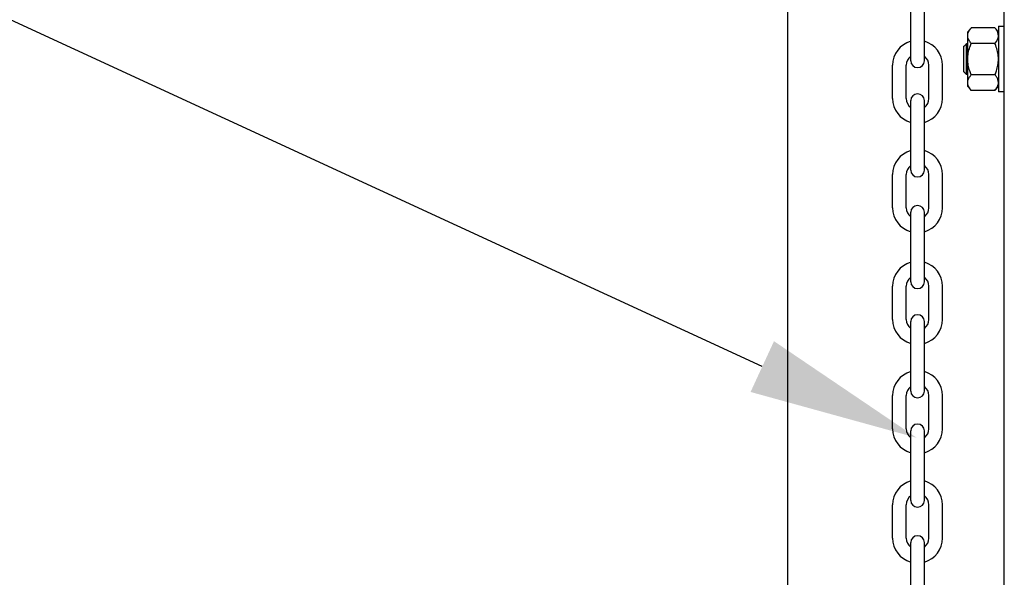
# Model space of a CAD drawing. Header units: inches. Extents: x 170 to 312, y 215 to 248.
# Tile 9 of 135: x 177.204 to 177.747, y 223.576 to 223.883. Entities that reach past the tile are written whole.
import ezdxf
from ezdxf import colors
from ezdxf.entities.mleader import LeaderData, LeaderLine
from ezdxf.math import Vec2, Vec3

# ---------------------------------------------------------------- set-up
doc = ezdxf.new("R2010")
doc.units = ezdxf.units.IN
doc.header["$LTSCALE"] = 0.25
doc.header["$MEASUREMENT"] = 0
doc.layers.add('ANNOTATIONS', color=1, linetype='Continuous')
doc.layers.add('MOTOR LH', color=7, linetype='Continuous')
doc.styles.add('ARIAL', font='arial.ttf', dxfattribs={"height": 0.09375})

msp = doc.modelspace()

# ---------------------------------------------------------------- linework, layer by layer
at = {"layer": 'MOTOR LH'}
for p, q in [((177.6276659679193, 220.4169811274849), (177.6276659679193, 224.6116862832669)), ((177.7470274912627, 220.6835661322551), (177.7470274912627, 224.6108812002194)), ((177.6954470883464, 223.8605165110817), (177.6954470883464, 223.8987936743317)), ((177.7029560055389, 223.8605165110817), (177.7029560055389, 223.8987936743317)), ((177.7268724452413, 223.8464934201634), (177.7268724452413, 223.8763339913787)), ((177.7418693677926, 223.8786420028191), (177.7287907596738, 223.8786420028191)), ((177.7437876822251, 223.879522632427), (177.7437876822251, 223.8433047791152)), ((177.7246898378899, 223.8544498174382), (177.7246898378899, 223.8683775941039)), ((177.726251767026, 223.8528879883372), (177.726251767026, 223.8699394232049)), ((177.7418693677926, 223.870027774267), (177.7287907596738, 223.870027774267)), ((177.6854657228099, 223.8397296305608), (177.6854657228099, 223.8580440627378)), ((177.6929746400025, 223.8397296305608), (177.6929746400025, 223.8580440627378)), ((177.7054284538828, 223.8397296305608), (177.7054284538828, 223.8580440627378)), ((177.7129373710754, 223.8397296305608), (177.7129373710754, 223.8580440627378)), ((177.7418693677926, 223.8527996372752), (177.7287907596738, 223.8527996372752)), ((177.7418693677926, 223.844185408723), (177.7287907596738, 223.844185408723)), ((177.6954470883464, 223.8002620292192), (177.6954470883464, 223.8385391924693)), ((177.7029560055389, 223.8002620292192), (177.7029560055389, 223.8385391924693)), ((177.6854657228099, 223.7794751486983), (177.6854657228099, 223.7977895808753)), ((177.6929746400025, 223.7794751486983), (177.6929746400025, 223.7977895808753)), ((177.7054284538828, 223.7794751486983), (177.7054284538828, 223.7977895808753)), ((177.7129373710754, 223.7794751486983), (177.7129373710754, 223.7977895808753)), ((177.6954470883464, 223.7387255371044), (177.6954470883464, 223.7770027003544)), ((177.7029560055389, 223.7387255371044), (177.7029560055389, 223.7770027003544)), ((177.6854657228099, 223.7179386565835), (177.6854657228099, 223.7362530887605)), ((177.6929746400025, 223.7179386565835), (177.6929746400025, 223.7362530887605)), ((177.7054284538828, 223.7179386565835), (177.7054284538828, 223.7362530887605)), ((177.7129373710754, 223.7179386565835), (177.7129373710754, 223.7362530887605)), ((177.6954470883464, 223.6784710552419), (177.6954470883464, 223.7167482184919)), ((177.7029560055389, 223.6784710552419), (177.7029560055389, 223.7167482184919)), ((177.6854657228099, 223.657684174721), (177.6854657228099, 223.675998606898)), ((177.6929746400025, 223.657684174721), (177.6929746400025, 223.675998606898)), ((177.7054284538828, 223.657684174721), (177.7054284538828, 223.675998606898)), ((177.7129373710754, 223.657684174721), (177.7129373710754, 223.675998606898)), ((177.6954470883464, 223.6182165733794), (177.6954470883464, 223.6564937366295)), ((177.7029560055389, 223.6182165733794), (177.7029560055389, 223.6564937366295)), ((177.6854657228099, 223.5974296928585), (177.6854657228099, 223.6157441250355)), ((177.6929746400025, 223.5974296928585), (177.6929746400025, 223.6157441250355)), ((177.7054284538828, 223.5974296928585), (177.7054284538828, 223.6157441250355)), ((177.7129373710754, 223.5974296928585), (177.7129373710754, 223.6157441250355)), ((177.6954470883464, 223.5566800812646), (177.6954470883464, 223.5949572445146)), ((177.7029560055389, 223.5566800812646), (177.7029560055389, 223.5949572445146))]:
    msp.add_line(p, q, dxfattribs=at)
for centre, radius, start, end in [((177.6992015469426, 223.8580440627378), 0.01373582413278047, 105.8627163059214, 180), ((177.6992015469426, 223.8580440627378), 0.01373582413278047, 7.016709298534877e-15, 74.13728369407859), ((177.6992015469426, 223.8580440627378), 0.006226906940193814, 127.0808355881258, 180), ((177.6992015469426, 223.8605165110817), 0.003754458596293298, 180, 7.016709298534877e-15), ((177.6992015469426, 223.8580440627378), 0.006226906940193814, 7.016709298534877e-15, 52.91916441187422), ((177.6992015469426, 223.8397296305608), 0.01373582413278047, 180, 254.1372836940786), ((177.6992015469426, 223.8397296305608), 0.006226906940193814, 180, 232.9191644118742), ((177.6992015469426, 223.8385391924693), 0.003754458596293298, 7.016709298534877e-15, 180), ((177.6992015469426, 223.8397296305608), 0.01373582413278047, 285.8627163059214, 7.016709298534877e-15), ((177.6992015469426, 223.8397296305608), 0.006226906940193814, 307.0808355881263, 7.016709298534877e-15), ((177.6992015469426, 223.7977895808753), 0.01373582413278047, 105.8627163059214, 180), ((177.6992015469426, 223.7977895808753), 0.01373582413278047, 7.016709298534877e-15, 74.13728369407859), ((177.6992015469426, 223.7977895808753), 0.006226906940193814, 127.0808355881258, 180), ((177.6992015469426, 223.8002620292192), 0.003754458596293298, 180, 7.016709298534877e-15), ((177.6992015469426, 223.7977895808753), 0.006226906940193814, 7.016709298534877e-15, 52.91916441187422), ((177.6992015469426, 223.7794751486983), 0.01373582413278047, 180, 254.1372836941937), ((177.6992015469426, 223.7794751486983), 0.006226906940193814, 180, 232.91916441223), ((177.6992015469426, 223.7770027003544), 0.003754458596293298, 7.016709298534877e-15, 180), ((177.6992015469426, 223.7794751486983), 0.01373582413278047, 285.862716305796, 7.016709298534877e-15), ((177.6992015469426, 223.7794751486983), 0.006226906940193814, 307.0808355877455, 7.016709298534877e-15), ((177.6992015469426, 223.7362530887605), 0.01373582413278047, 105.8627163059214, 180), ((177.6992015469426, 223.7362530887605), 0.01373582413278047, 7.016709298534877e-15, 74.13728369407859), ((177.6992015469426, 223.7362530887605), 0.006226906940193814, 127.0808355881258, 180), ((177.6992015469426, 223.7362530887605), 0.006226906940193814, 7.016709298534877e-15, 52.91916441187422), ((177.6992015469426, 223.7387255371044), 0.003754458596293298, 180, 7.016709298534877e-15), ((177.6992015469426, 223.7167482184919), 0.003754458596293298, 7.016709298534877e-15, 180), ((177.6992015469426, 223.7179386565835), 0.01373582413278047, 180, 254.1372836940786), ((177.6992015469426, 223.7179386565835), 0.006226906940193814, 180, 232.9191644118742), ((177.6992015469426, 223.7179386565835), 0.01373582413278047, 285.8627163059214, 7.016709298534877e-15), ((177.6992015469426, 223.7179386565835), 0.006226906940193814, 307.0808355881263, 7.016709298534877e-15), ((177.6992015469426, 223.675998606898), 0.01373582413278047, 105.8627163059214, 180), ((177.6992015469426, 223.675998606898), 0.01373582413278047, 7.016709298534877e-15, 74.13728369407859), ((177.6992015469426, 223.675998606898), 0.006226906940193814, 127.0808355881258, 180), ((177.6992015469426, 223.675998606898), 0.006226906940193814, 7.016709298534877e-15, 52.91916441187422), ((177.6992015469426, 223.6784710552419), 0.003754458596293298, 180, 7.016709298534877e-15), ((177.6992015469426, 223.6564937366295), 0.003754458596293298, 7.016709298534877e-15, 180), ((177.6992015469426, 223.657684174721), 0.01373582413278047, 180, 254.1372836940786), ((177.6992015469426, 223.657684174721), 0.006226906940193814, 180, 232.9191644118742), ((177.6992015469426, 223.657684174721), 0.01373582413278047, 285.8627163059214, 7.016709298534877e-15), ((177.6992015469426, 223.657684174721), 0.006226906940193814, 307.0808355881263, 7.016709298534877e-15), ((177.6992015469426, 223.6157441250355), 0.01373582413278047, 105.8627163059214, 180), ((177.6992015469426, 223.6157441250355), 0.01373582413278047, 7.016709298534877e-15, 74.13728369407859), ((177.6992015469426, 223.6157441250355), 0.006226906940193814, 127.0808355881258, 180), ((177.6992015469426, 223.6157441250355), 0.006226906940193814, 7.016709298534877e-15, 52.91916441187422), ((177.6992015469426, 223.6182165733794), 0.003754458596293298, 180, 7.016709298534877e-15), ((177.6992015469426, 223.5974296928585), 0.01373582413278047, 180, 254.1372836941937), ((177.6992015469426, 223.5974296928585), 0.006226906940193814, 180, 232.91916441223), ((177.6992015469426, 223.5949572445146), 0.003754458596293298, 7.016709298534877e-15, 180), ((177.6992015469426, 223.5974296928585), 0.01373582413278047, 285.862716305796, 7.016709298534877e-15), ((177.6992015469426, 223.5974296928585), 0.006226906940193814, 307.0808355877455, 7.016709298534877e-15)]:
    msp.add_arc(centre, radius, start, end, dxfattribs=at)
for points in [[(177.7268724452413, 223.8763339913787), (177.7287907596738, 223.8786420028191)], [(177.7418693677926, 223.8786420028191), (177.7437876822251, 223.8763339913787)], [(177.7437876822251, 223.879522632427), (177.7470274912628, 223.879522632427)], [(177.7246898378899, 223.8683775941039), (177.726251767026, 223.8699394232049)], [(177.726251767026, 223.8699394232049), (177.7268724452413, 223.8699394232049)], [(177.726251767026, 223.8528879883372), (177.7246898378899, 223.8544498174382)], [(177.7268724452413, 223.8528879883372), (177.726251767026, 223.8528879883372)], [(177.7287907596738, 223.844185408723), (177.7268724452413, 223.8464934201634)], [(177.7437876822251, 223.8464934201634), (177.7418693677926, 223.844185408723)], [(177.7470274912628, 223.8433047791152), (177.7437876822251, 223.8433047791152)]]:
    msp.add_open_spline(points, degree=1, dxfattribs=at)
for points, knots in [([(177.7268724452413, 223.874334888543), (177.726927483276, 223.8748585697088), (177.7270390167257, 223.8759197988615), (177.7277929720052, 223.8773605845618), (177.7284866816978, 223.8782514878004), (177.7287907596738, 223.8786420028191)], [0, 0, 0, 0, 0.3536607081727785, 0.7166861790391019, 1, 1, 1, 1]), ([(177.7437876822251, 223.874334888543), (177.7437326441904, 223.8748585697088), (177.7436211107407, 223.8759197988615), (177.7428671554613, 223.8773605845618), (177.7421734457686, 223.8782514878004), (177.7418693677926, 223.8786420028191)], [0, 0, 0, 0, 0.3536607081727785, 0.7166861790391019, 1, 1, 1, 1]), ([(177.7287907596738, 223.870027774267), (177.7283480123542, 223.8706112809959), (177.7274521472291, 223.8717919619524), (177.7269218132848, 223.8732616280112), (177.7268824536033, 223.8741173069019), (177.7268724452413, 223.874334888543)], [0, 0, 0, 0, 0.4215149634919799, 0.8529030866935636, 1, 1, 1, 1]), ([(177.7418693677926, 223.870027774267), (177.7423121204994, 223.8706112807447), (177.7432079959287, 223.8717919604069), (177.7437383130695, 223.8732616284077), (177.743777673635, 223.8741173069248), (177.7437876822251, 223.874334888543)], [0, 0, 0, 0, 0.4215152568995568, 0.8529031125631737, 1, 1, 1, 1]), ([(177.7268724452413, 223.8614135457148), (177.7268764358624, 223.8616906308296), (177.7268966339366, 223.8630930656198), (177.727272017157, 223.8656398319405), (177.7280585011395, 223.8682122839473), (177.7286407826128, 223.8696559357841), (177.7287907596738, 223.870027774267)], [0, 0, 0, 0, 0.09363929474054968, 0.4739446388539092, 0.864504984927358, 0.9999999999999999, 0.9999999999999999, 0.9999999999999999, 0.9999999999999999]), ([(177.7437876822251, 223.8614135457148), (177.743783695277, 223.8616906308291), (177.7437635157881, 223.8630930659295), (177.7433881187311, 223.8656398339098), (177.7426016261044, 223.8682122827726), (177.7420193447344, 223.8696559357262), (177.7418693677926, 223.870027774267)], [0, 0, 0, 0, 0.0936392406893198, 0.4739444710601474, 0.8645050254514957, 1, 1, 1, 1]), ([(177.7287907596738, 223.8527996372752), (177.7285060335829, 223.8535282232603), (177.7278300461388, 223.8552580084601), (177.727053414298, 223.858133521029), (177.7269332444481, 223.8603115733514), (177.7268724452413, 223.8614135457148)], [0, 0, 0, 0, 0.2644523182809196, 0.6278541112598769, 1, 1, 1, 1]), ([(177.7418693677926, 223.8527996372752), (177.7421540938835, 223.8535282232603), (177.7428300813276, 223.8552580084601), (177.7436067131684, 223.858133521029), (177.7437268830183, 223.8603115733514), (177.7437876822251, 223.8614135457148)], [0, 0, 0, 0, 0.2644523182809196, 0.6278541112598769, 1, 1, 1, 1]), ([(177.7268724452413, 223.8484925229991), (177.7269274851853, 223.8490160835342), (177.7270390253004, 223.8500770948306), (177.7277930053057, 223.8515178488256), (177.7284866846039, 223.8524090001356), (177.7287907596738, 223.8527996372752)], [0, 0, 0, 0, 0.353643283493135, 0.7166688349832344, 1, 1, 1, 1]), ([(177.7437876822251, 223.8484925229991), (177.7437326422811, 223.8490160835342), (177.743621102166, 223.8500770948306), (177.7428671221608, 223.8515178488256), (177.7421734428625, 223.8524090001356), (177.7418693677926, 223.8527996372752)], [0, 0, 0, 0, 0.353643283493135, 0.7166688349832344, 1, 1, 1, 1]), ([(177.7287907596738, 223.844185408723), (177.7283480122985, 223.8447689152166), (177.7274521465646, 223.8459495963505), (177.7269218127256, 223.847419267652), (177.7268824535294, 223.8482749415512), (177.7268724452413, 223.8484925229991)], [0, 0, 0, 0, 0.4215142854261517, 0.8529021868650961, 1, 1, 1, 1]), ([(177.7418693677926, 223.844185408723), (177.7423121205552, 223.8447689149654), (177.7432079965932, 223.8459495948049), (177.7437383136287, 223.8474192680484), (177.7437776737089, 223.8482749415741), (177.7437876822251, 223.8484925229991)], [0, 0, 0, 0, 0.4215145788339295, 0.8529022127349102, 0.9999999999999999, 0.9999999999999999, 0.9999999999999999, 0.9999999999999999])]:
    msp.add_open_spline(points, degree=3, knots=knots, dxfattribs=at)

# ---------------------------------------------------------------- leaders
at = {"layer": 'ANNOTATIONS'}
ml = msp.add_multileader_mtext('Standard', dxfattribs=at)
ml.set_content('HAND CHAIN', color=256, style='ARIAL')
ml.set_leader_properties()
ml.build(insert=Vec2(0, 0))
ml.multileader.update_dxf_attribs({"dogleg_length": 0.36, "arrow_head_size": 0.09375})
ctx = ml.context
ctx.base_point, ctx.char_height, ctx.arrow_head_size, ctx.landing_gap_size, ctx.plane_origin = Vec3(175.8671724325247, 224.0030202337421), 0.09375, 0.09375, 0.09, Vec3(177.6259512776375, 223.5697923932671)
ctx.text_align_type = 2
notes = []
notes.append((ctx, [(0, (1, 1, 0), (176.9388709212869, 224.0030202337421), (-1, 0), 0.09795701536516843, [(0, [(177.6987273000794, 223.6527164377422)], 0, [])])]))
ctx.mtext.insert, ctx.mtext.alignment, ctx.mtext.flow_direction = Vec3(176.7509139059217, 224.0506946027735), 3, 5
for ctx, leaders in notes:
    for number, flags, end, landing, length, lines in leaders:
        leader = LeaderData()
        leader.index, (leader.has_last_leader_line, leader.has_dogleg_vector, leader.attachment_direction) = number, flags
        leader.last_leader_point, leader.dogleg_vector, leader.dogleg_length = Vec3(end), Vec3(landing), length
        for number, points, colour, breaks in lines:
            line = LeaderLine()
            line.index, line.vertices, line.color, line.breaks = number, Vec3.list(points), colors.encode_raw_color(colour), breaks
            leader.lines.append(line)
        ctx.leaders.append(leader)

doc.saveas('drawing.dxf')
